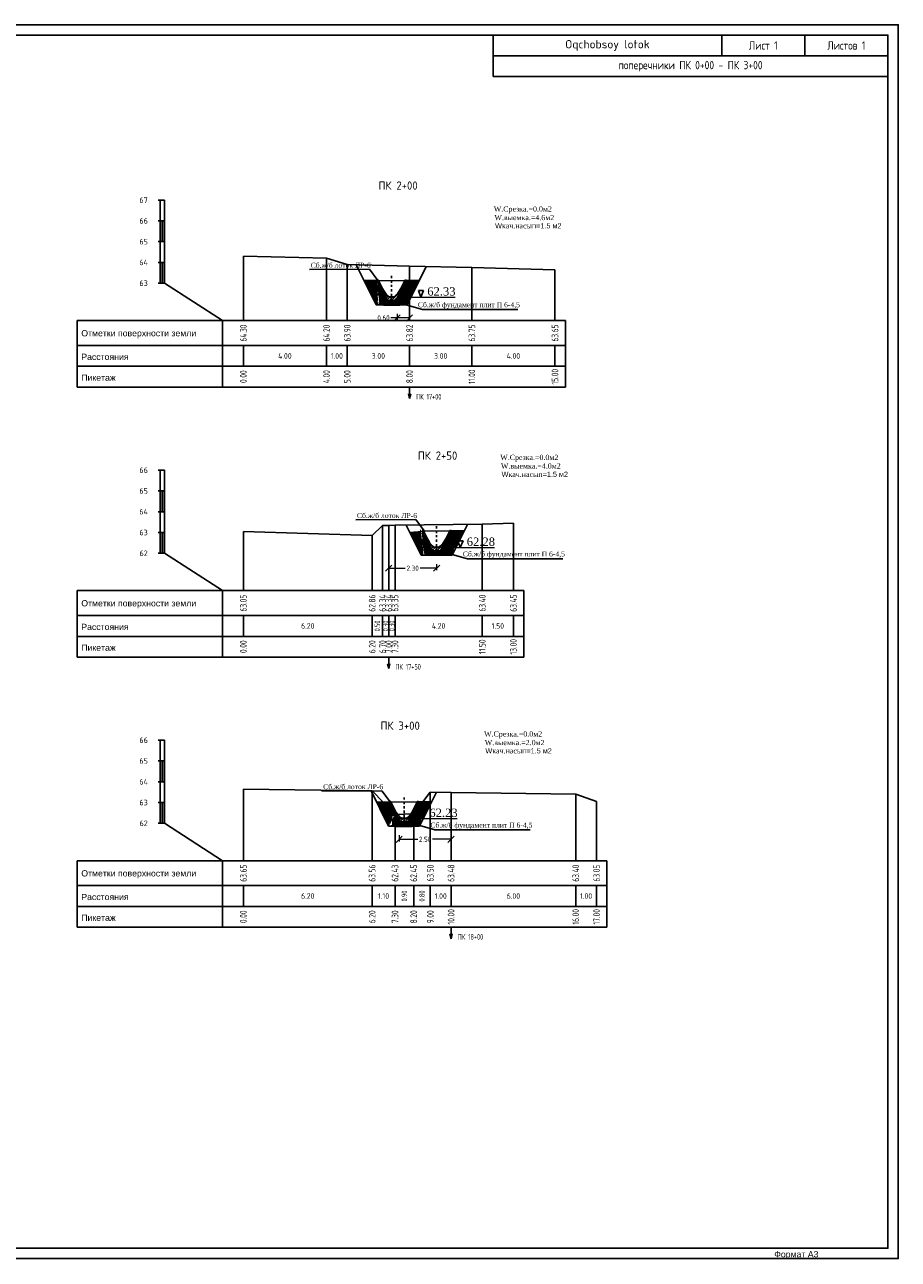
# Model space of a CAD drawing. Header units: millimetres. Extents: x 1490 to 2460, y -539 to 1142.
# Tile 4 of 28: x 1724 to 1766, y 634 to 693. Entities that reach past the tile are written whole.
import ezdxf
from ezdxf.enums import TextEntityAlignment as Align

# ---------------------------------------------------------------- set-up
doc = ezdxf.new("R2010")
doc.units = ezdxf.units.MM
for name, pattern in [('CONTI', [0]), ('DASHDOT', [25.4, 12.7, -6.35, 0, -6.35]), ('DASHED2', [9.525, 6.35, -3.175])]:
    doc.linetypes.add(name, pattern=pattern)
doc.layers.add('ex_Zemly', color=3, linetype='Continuous', true_color=0x00ff00)
doc.layers.add('Hatch', color=7, linetype='Continuous', lineweight=9)
doc.layers.add('Поперчник', color=7, linetype='Continuous', lineweight=13)
doc.layers.add('pr_title', color=5, linetype='Continuous')
doc.layers.add('RAMKA', color=7, linetype='CONTI')
doc.styles.add('RUS_Text', font='simplex_.ttf', dxfattribs={"width": 0.8})
doc.styles.add('SIMP-W65', font='simplex_.ttf', dxfattribs={"width": 0.8})
doc.styles.get("Standard").update_dxf_attribs({"font": 'arial.ttf'})
doc.styles.add('style1', font='symbol.ttf', dxfattribs={"oblique": 12})
doc.styles.add('WMF-Times New Roman0', font='times.ttf')
doc.styles.add('правильно', font='times.ttf', dxfattribs={"height": 3})
doc.dimstyles.get("Standard").update_dxf_attribs({"dimtxt": 1, "dimasz": 0.18, "dimexe": 0.18, "dimexo": 0.0625, "dimgap": 0.09, "dimtad": 0, "dimdec": 1, "dimzin": 0, "dimdsep": 46, "dimtxsty": 'Standard', "dimblk": 'OBLIQUE', "dimcen": 0.09, "dimclrd": 256, "dimclre": 256, "dimadec": 1, "dimazin": 0, "dimtfac": 1, "dimtdec": 1, "dimtofl": 0, "dimtmove": 0, "dimatfit": 3, "dimldrblk": 'OBLIQUE', "dimfxl": 0, "dimtolj": 1, "dimtzin": 0, "dimlwd": 9, "dimlwe": 18, "dimarcsym": 0})
pattern_1 = [(0, (-1063.65237, 269.07569), (0.125, 0.125), [0.125, -0.125]), (0, (-1063.65237, 269.12257), (0.125, 0.125), [0.125, -0.125]), (0, (-1063.65237, 269.16944), (0.125, 0.125), [0.125, -0.125]), (90, (-1063.63675, 269.18507), (-0.125, 0.125), [0.125, -0.125]), (90, (-1063.58987, 269.18507), (-0.125, 0.125), [0.125, -0.125]), (90, (-1063.543, 269.18507), (-0.125, 0.125), [0.125, -0.125])]

# ---------------------------------------------------------------- blocks, each defined once
blk = doc.blocks.new('bokRu_POP')
for p, q in [((0, 2.2), (0, -1)), ((0, 2.2), (7, 2.2)), ((7, -1), (7, 2.2)), ((0, 1), (7, 1)), ((0, 0), (7, 0)), ((0, -1), (7, -1))]:
    blk.add_line(p, q)
for points in [[(7, 2.2), (8, 2.2)], [(7, 1), (8, 1)], [(7, 0), (8, 0)], [(7, -1), (8, -1)]]:
    blk.add_lwpolyline(points)
for s, p in [('Отметки поверхности земли', (0.2, 1.442)), ('Расстояния', (0.2, 0.304)), ('Пикетаж', (0.2, -0.696))]:
    blk.add_text(s, height=0.3).set_placement(p)
blk = doc.blocks.new('NX_PoP_block')
for p, q in [((0, 0), (0, -0.555)), ((0, -0.555), (-0.056, -0.324)), ((0, -0.555), (0.059, -0.324))]:
    blk.add_line(p, q)
blk = doc.blocks.new('_Oblique')
at = {"color": 0, "linetype": 'ByBlock', "lineweight": -2}
blk.add_line((-0.5, -0.5), (0.5, 0.5), dxfattribs=at)
blk = doc.blocks.new('*D37')
at = {"lineweight": 9, "transparency": 16777216}
for p, q in [((1741.494, 678.837), (1741.194, 678.837)), ((1742.094, 678.837), (1741.494, 678.837))]:
    blk.add_line(p, q, dxfattribs=at)
at = {"lineweight": 18, "transparency": 16777216}
for p, q in [((1741.494, 679.037), (1741.494, 678.737)), ((1742.094, 679.037), (1742.094, 678.737))]:
    blk.add_line(p, q, dxfattribs=at)
at = {"layer": 'Defpoints', "color": 0, "transparency": 16777216}
for p in [(1741.494, 679.337), (1742.094, 679.337), (1741.494, 678.837)]:
    blk.add_point(p, dxfattribs=at)
at = {"lineweight": 9, "transparency": 16777216, "xscale": 0.3, "yscale": 0.3, "zscale": 0.3, "rotation": 180}
blk.add_blockref('_Oblique', (1741.494, 678.837), dxfattribs=at)
at = {"lineweight": 9, "transparency": 16777216, "xscale": 0.3, "yscale": 0.3, "zscale": 0.3}
blk.add_blockref('_Oblique', (1742.094, 678.837), dxfattribs=at)
at = {"color": 0, "transparency": 16777216, "insert": (1740.842, 678.837), "char_height": 0.25, "attachment_point": 5, "style": 'SIMP-W65'}
blk.add_mtext('\\A1;0.60', dxfattribs=at)
blk = doc.blocks.new('*D38')
at = {"lineweight": 18, "transparency": 16777216}
for p, q in [((1741.094, 666.987), (1741.094, 666.687)), ((1743.394, 666.987), (1743.394, 666.687))]:
    blk.add_line(p, q, dxfattribs=at)
at = {"lineweight": 9, "transparency": 16777216}
for p, q in [((1741.094, 666.787), (1741.891, 666.787)), ((1743.394, 666.787), (1742.598, 666.787))]:
    blk.add_line(p, q, dxfattribs=at)
at = {"layer": 'Defpoints', "color": 0, "transparency": 16777216}
for p in [(1741.094, 667.287), (1743.394, 667.287), (1743.394, 666.787)]:
    blk.add_point(p, dxfattribs=at)
at = {"lineweight": 9, "transparency": 16777216, "xscale": 0.3, "yscale": 0.3, "zscale": 0.3, "rotation": 180}
blk.add_blockref('_Oblique', (1741.094, 666.787), dxfattribs=at)
at = {"lineweight": 9, "transparency": 16777216, "xscale": 0.3, "yscale": 0.3, "zscale": 0.3}
blk.add_blockref('_Oblique', (1743.394, 666.787), dxfattribs=at)
at = {"color": 0, "transparency": 16777216, "insert": (1742.244, 666.787), "char_height": 0.25, "attachment_point": 5, "style": 'SIMP-W65'}
blk.add_mtext('\\A1;2.30', dxfattribs=at)
blk = doc.blocks.new('*D36')
at = {"lineweight": 18, "transparency": 16777216}
for p, q in [((1741.594, 653.937), (1741.594, 653.637)), ((1744.094, 653.937), (1744.094, 653.637))]:
    blk.add_line(p, q, dxfattribs=at)
at = {"lineweight": 9, "transparency": 16777216}
for p, q in [((1741.594, 653.737), (1742.491, 653.737)), ((1744.094, 653.737), (1743.198, 653.737))]:
    blk.add_line(p, q, dxfattribs=at)
at = {"layer": 'Defpoints', "color": 0, "transparency": 16777216}
for p in [(1741.594, 654.237), (1744.094, 654.237), (1741.594, 653.737)]:
    blk.add_point(p, dxfattribs=at)
at = {"lineweight": 9, "transparency": 16777216, "xscale": 0.3, "yscale": 0.3, "zscale": 0.3, "rotation": 180}
blk.add_blockref('_Oblique', (1741.594, 653.737), dxfattribs=at)
at = {"lineweight": 9, "transparency": 16777216, "xscale": 0.3, "yscale": 0.3, "zscale": 0.3}
blk.add_blockref('_Oblique', (1744.094, 653.737), dxfattribs=at)
at = {"color": 0, "transparency": 16777216, "insert": (1742.844, 653.737), "char_height": 0.25, "attachment_point": 5, "style": 'SIMP-W65'}
blk.add_mtext('\\A1;2.50', dxfattribs=at)
blk = doc.blocks.new('цфкк')
at = {"linetype": 'Continuous', "lineweight": 18}
h = blk.add_hatch(dxfattribs=at)
h.set_pattern_fill('ANSI31', color=0, scale=0.75, angle=90, style=0)
h.set_pattern_definition([(135, (534345.54785, 4518400.94997), (-0.0662912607, -0.0662912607), [])])
h.paths.add_polyline_path([(535703.646, 4519981.116), (535703.646, 4519981.216), (535703.446, 4519981.216), (535703.353, 4519981.216), (535703.353, 4519981.116)])
h.paths.add_polyline_path([(535703.646, 4519981.216), (535703.646, 4519981.116), (535703.953, 4519981.116), (535703.953, 4519981.216)])
at = {"color": 0, "linetype": 'Continuous', "lineweight": 30}
for p, q in [((535703.353, 4519981.216), (535703.953, 4519981.216)), ((535703.353, 4519981.216), (535703.353, 4519981.116)), ((535703.353, 4519981.116), (535703.953, 4519981.116)), ((535703.953, 4519981.216), (535703.953, 4519981.116))]:
    blk.add_line(p, q, dxfattribs=at)
blk = doc.blocks.new('аегк')
at = {"linetype": 'ByBlock', "lineweight": 20}
h = blk.add_hatch(dxfattribs=at)
h.set_pattern_fill('ANSI31', color=0, scale=0.7, angle=180)
h.set_pattern_definition([(225, (13.19956, -0.86982), (0.0618718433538, -0.0618718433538), [])])
h.paths.add_polyline_path([(535725.077, 4519978.207), (535725.291, 4519977.711), (535725.577, 4519977.243), (535725.977, 4519977.243), (535726.264, 4519977.711), (535726.477, 4519978.207), (535726.411, 4519978.207), (535726.222, 4519977.807), (535726.082, 4519977.578), (535725.948, 4519977.446), (535725.878, 4519977.408), (535725.68, 4519977.408), (535725.61, 4519977.446), (535725.537, 4519977.509), (535725.476, 4519977.578), (535725.418, 4519977.673), (535725.335, 4519977.807), (535725.143, 4519978.207)])
at = {"color": 0, "linetype": 'DASHDOT', "ltscale": 0.01}
blk.add_line((535725.777, 4519977.243), (535725.777, 4519978.492), dxfattribs=at)
at = {"color": 0, "linetype": 'ByBlock', "lineweight": 20}
blk.add_line((535725.143, 4519978.207), (535726.411, 4519978.207), dxfattribs=at)
at = {"color": 0, "linetype": 'Continuous', "lineweight": 30}
blk.add_lwpolyline([(535725.077, 4519978.207), (535725.291, 4519977.711), (535725.577, 4519977.243), (535725.977, 4519977.243), (535726.264, 4519977.711), (535726.477, 4519978.207), (535726.411, 4519978.207), (535726.222, 4519977.807), (535726.082, 4519977.578), (535725.948, 4519977.446), (535725.878, 4519977.408), (535725.68, 4519977.408), (535725.61, 4519977.446), (535725.537, 4519977.509), (535725.476, 4519977.578), (535725.418, 4519977.673), (535725.335, 4519977.807), (535725.143, 4519978.207), (535725.077, 4519978.207)], dxfattribs=at)
at = {"color": 0, "linetype": 'DASHED2', "lineweight": 20}
blk.add_blockref('цфкк', (22.132, -3.973), dxfattribs=at)
blk = doc.blocks.new('ро')
at = {"linetype": 'Continuous', "lineweight": 13}
h = blk.add_hatch(dxfattribs=at)
h.set_pattern_fill('GRAVEL', color=0, scale=0.125, angle=60)
h.set_pattern_definition([(288.012787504, (124.113798, -37.18419), (0.47427857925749, -1.428525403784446), [0.016817, -1.6648860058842]), (244.969740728, (124.118998, -37.200183), (0.64174682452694, 1.361538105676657), [0.0288585, -2.8569905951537]), (192.510447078, (124.106788, -37.226331), (1.815784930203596, 0.395031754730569), [0.0203485, -2.0145040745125]), (327.273689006, (124.109476, -37.284175), (-2.102563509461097, 1.358253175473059), [0.02627975, -2.6016947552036]), (352.833654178, (124.1315844, -37.2983824), (-1.61153810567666, 0.208734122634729), [0.025769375, -2.551171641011]), (57.273689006, (124.1571525, -37.301597), (-1.358253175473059, -2.102563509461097), [0.02627975, -2.6016947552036]), (97.6942404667, (124.17136, -37.279489), (0.270031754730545, -2.032291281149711), [0.034753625, -3.4406060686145]), (132.2553283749, (124.166707, -37.2450483), (-1.944069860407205, 2.132772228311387), [0.032811, -3.2482901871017]), (181.429565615, (124.144644, -37.220763), (-1.907291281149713, -0.053525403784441), [0.02636875, -2.610509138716]), (235.236358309, (124.118283, -37.221421), (0.795753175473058, 1.1282849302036), [0.030104, -1.475095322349]), (282.397437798, (124.101118, -37.2461516), (0.4407849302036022, -1.986538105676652), [0.038931, -3.8541718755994]), (198.814074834, (124.172434, -37.177629), (-1.08701905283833, -0.382772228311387), [0.013287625, -1.315480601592]), (231.46923439, (124.159856, -37.1819145), (1.029006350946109, 1.282291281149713), [0.025279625, -2.5026889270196]), (285, (124.14411, -37.20169), (0.108253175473, -0.0625), [0.017677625, -0.1590990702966]), (263.198590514, (124.126743, -37.201768), (0.09599364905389, 0.66626587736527), [0.00951975, -0.942451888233]), (351.801409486, (124.125616, -37.21122), (-0.38725952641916, 0.07924682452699), [0.013462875, -0.6596827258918]), (90.9637565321, (124.13894, -37.21314), (-0.0290063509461, 0.44975952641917), [0.021866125, -0.7070028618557]), (221.565051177, (124.138573, -37.191277), (0.23325317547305, 0.1540063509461), [0.015811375, -0.379473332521]), (76.389540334, (124.089366, -37.2740074), (0.300240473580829, 1.270031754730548), [0.02215, -2.1928556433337]), (130.3461759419, (124.094578, -37.252479), (0.940784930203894, -1.120512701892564), [0.018582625, -1.839675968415]), (353.198590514, (124.116923, -37.178777), (-0.66626587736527, 0.095993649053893), [0.019039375, -0.932932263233]), (43.610459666, (124.135828, -37.181032), (-0.949759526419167, -0.895031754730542), [0.02215, -2.1928556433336]), (39.44395478, (124.156483, -37.312757), (-0.529006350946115, -0.416265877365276), [0.02136, -1.0466404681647]), (354.775140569, (124.172978, -37.299187), (-1.503284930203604, 0.146234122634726), [0.01789725, -1.7718303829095]), (126.8014094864, (124.2258, -37.240195), (-0.41626587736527, 0.529006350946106), [0.019039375, -0.932932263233]), (77.3540246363, (124.214395, -37.22495), (-0.379487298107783, -1.657291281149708), [0.020953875, -2.07442795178]), (129.4439547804, (124.195176, -37.293239), (0.41626587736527, -0.529006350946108), [0.01068, -1.0573204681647]), (161.309932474, (124.22205, -37.24669), (-0.49551270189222, 0.14174682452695), [0.00637375, -0.631003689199]), (225.963756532, (124.216013, -37.244648), (0.29575317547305, 0.26225952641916), [0.025769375, -0.4896188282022]), (246.009005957, (124.1981004, -37.263173), (0.51674682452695, 1.145031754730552), [0.02388125, -2.364240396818]), (3.690067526, (124.148684, -37.218765), (-0.2790063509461, 0.01674682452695), [0.01802775, -0.432666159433]), (53.157226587, (124.166674, -37.217605), (1.279006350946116, 1.71530398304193), [0.03147425, -3.1159453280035]), (120.9453959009, (124.185547, -37.192417), (0.507772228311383, -0.870512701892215), [0.0128695, -1.2740842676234]), (150, (124.17893, -37.18138), (-0.170753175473, -0.045753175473), [0.0075, -0.1175]), (180.256437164, (124.193603, -37.263463), (1.007772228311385, -0.00448729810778), [0.0173655, -1.7191899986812]), (108.0127875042, (124.176237, -37.263541), (-0.47427857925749, 1.428525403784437), [0.033634, -1.6480690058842]), (60, (124.16584, -37.23156), (-0.045753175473, 0.170753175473), [0.0325, -0.0925]), (25.304846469, (124.182087, -37.20341), (1.382772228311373, 0.645031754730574), [0.01976425, -1.9566592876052]), (314.054604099, (124.199955, -37.194962), (0.37051270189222, -0.35825317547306), [0.01820025, -0.89181348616]), (267.645975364, (124.21261, -37.208042), (-0.1049682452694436, -2.681810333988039), [0.029633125, -2.9336842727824]), (235.42607874, (124.211393, -37.23765), (-0.920753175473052, -1.344791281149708), [0.031349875, -3.103634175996])])
h.paths.add_polyline_path([(535725.385, 4519977.143), (535725.385, 4519977.043), (535726.17, 4519977.043), (535726.17, 4519977.143)])
at = {"color": 0, "linetype": 'Continuous', "lineweight": 30}
blk.add_lwpolyline([(535725.385, 4519977.143), (535725.385, 4519977.043), (535726.17, 4519977.043), (535726.17, 4519977.143), (535725.385, 4519977.143)], dxfattribs=at)
at = {"color": 1, "linetype": 'ByBlock', "lineweight": 20}
blk.add_blockref('аегк', (0, 0), dxfattribs=at)
blk = doc.blocks.new('*T42')
at = {"color": 0, "linetype": 'ByBlock', "lineweight": -2, "transparency": 16777216}
for p, q in [((0, 0), (19, 0)), ((0, 0), (0, -2)), ((11, 0), (11, -1)), ((15, 0), (15, -1)), ((19, 0), (19, -2)), ((0, -1), (19, -1)), ((0, -2), (19, -2))]:
    blk.add_line(p, q, dxfattribs=at)
at = {"color": 0, "transparency": 16777216, "char_height": 0.4, "attachment_point": 5, "style": 'RUS_Text'}
for s, insert, width in [('{\\fISOCPEUR|b0|i0|c204|p34;\\W1;\\C7;Oqchobsoy\\fISOCPEUR|b0|i0|c0|p34; lotok}', (5.5, -0.5), 10.86176), ('Лист 1', (13, -0.5), 3.86176), ('Листов 1', (17, -0.5), 3.86176), ('поперечники ПК 0+00 - ПК 3+00', (9.5, -1.5), 18.8)]:
    blk.add_mtext(s, dxfattribs=dict(at, insert=insert, width=width))

msp = doc.modelspace()

# ---------------------------------------------------------------- hatches: boundary and pattern name
at = {"layer": 'Hatch', "true_color": 0x636466}
h = msp.add_hatch(dxfattribs=at)
h.set_pattern_fill('EARTH', color=251, scale=0.5)
h.set_pattern_definition(pattern_1)
h.paths.add_polyline_path([(1740.53, 680.637), (1739.909, 680.629), (1740.487, 679.472), (1740.587, 679.472)])
h.paths.add_polyline_path([(1740.883, 679.984), (1740.533, 680.477), (1740.657, 679.483), (1740.937, 679.622), (1740.937, 679.672), (1741.03, 679.672)])
h.paths.add_polyline_path([(1741.623, 679.572), (1741.623, 679.472), (1740.634, 679.472), (1740.837, 679.573), (1740.837, 679.572)])
h.paths.add_polyline_path([(1742.047, 679.837), (1741.877, 679.837), (1741.877, 679.472), (1741.977, 679.472), (1742.047, 679.612)])
h.paths.add_polyline_path([(1741.877, 679.837), (1741.51, 679.837), (1741.43, 679.672), (1741.537, 679.672), (1741.537, 679.572), (1741.623, 679.572), (1741.623, 679.48), (1741.644, 679.472), (1741.877, 679.472)])
h.paths.add_polyline_path([(1741.772, 680.271), (1741.64, 680.109), (1741.51, 679.837), (1741.877, 679.837)])
h.paths.add_polyline_path([(1741.93, 680.637), (1741.772, 680.271), (1741.877, 679.837), (1742.047, 679.837)])
h.paths.add_polyline_path([(1742.551, 680.644), (1741.93, 680.637), (1742.047, 679.837), (1742.159, 679.837)])
h = msp.add_hatch(dxfattribs=at)
h.set_pattern_fill('EARTH', color=251, scale=0.5)
h.set_pattern_definition(pattern_1)
h.paths.add_polyline_path([(1742.694, 668.587), (1742.106, 668.513), (1742.652, 667.422), (1742.751, 667.422)])
h.paths.add_polyline_path([(1742.908, 668.09), (1742.602, 668.678), (1742.821, 667.433), (1743.102, 667.572), (1743.102, 667.622), (1743.194, 667.622)])
h.paths.add_polyline_path([(1743.787, 667.522), (1743.787, 667.422), (1742.799, 667.422), (1743.002, 667.523), (1743.002, 667.522)])
h.paths.add_polyline_path([(1744.211, 667.787), (1744.041, 667.787), (1744.041, 667.422), (1744.141, 667.422), (1744.211, 667.562)])
h.paths.add_polyline_path([(1744.041, 667.787), (1743.674, 667.787), (1743.594, 667.622), (1743.702, 667.622), (1743.702, 667.522), (1743.787, 667.522), (1743.787, 667.43), (1743.809, 667.422), (1744.041, 667.422)])
h.paths.add_polyline_path([(1743.975, 668.309), (1743.846, 668.033), (1743.674, 667.787), (1744.041, 667.787)])
h.paths.add_polyline_path([(1744.094, 668.587), (1743.975, 668.309), (1744.041, 667.787), (1744.211, 667.787)])
h.paths.add_polyline_path([(1744.722, 668.583), (1744.094, 668.587), (1744.211, 667.787), (1744.324, 667.787)])
h = msp.add_hatch(dxfattribs=at)
h.set_pattern_fill('EARTH', color=251, scale=0.5)
h.set_pattern_definition(pattern_1)
h.paths.add_polyline_path([(1741.13, 655.537), (1740.512, 655.524), (1741.088, 654.372), (1741.394, 654.937)])
h.paths.add_polyline_path([(1741.483, 654.884), (1741.257, 654.847), (1741.257, 654.383), (1741.538, 654.522), (1741.538, 654.572), (1741.63, 654.572)])
h.paths.add_polyline_path([(1742.223, 654.472), (1742.223, 654.372), (1741.102, 654.372), (1741.438, 654.473), (1741.438, 654.472)])
h.paths.add_polyline_path([(1742.647, 654.737), (1742.477, 654.737), (1742.477, 654.372), (1742.577, 654.372), (1742.647, 654.512)])
h.paths.add_polyline_path([(1742.477, 654.737), (1742.11, 654.737), (1742.03, 654.572), (1742.138, 654.572), (1742.138, 654.472), (1742.223, 654.472), (1742.223, 654.38), (1742.245, 654.372), (1742.477, 654.372)])
h.paths.add_polyline_path([(1742.352, 655.033), (1742.241, 655.009), (1742.11, 654.737), (1742.477, 654.737)])
h.paths.add_polyline_path([(1742.53, 655.537), (1742.352, 655.033), (1742.477, 654.737), (1742.647, 654.737)])
h.paths.add_polyline_path([(1743.159, 655.537), (1742.53, 655.537), (1742.647, 654.737), (1742.76, 654.737)])

# ---------------------------------------------------------------- linework, layer by layer
at = {"linetype": 'Continuous'}
for p, q in [((1730.294, 684.507), (1729.994, 684.507)), ((1730.094, 680.507), (1730.094, 684.507)), ((1730.294, 680.507), (1730.294, 684.507)), ((1730.294, 683.507), (1729.994, 683.507)), ((1730.294, 682.507), (1729.994, 682.507)), ((1734.094, 681.807), (1734.094, 678.707)), ((1738.094, 681.707), (1738.094, 678.707)), ((1730.294, 681.507), (1729.994, 681.507)), ((1739.094, 681.407), (1739.094, 678.707)), ((1742.094, 681.327), (1742.094, 678.707)), ((1745.094, 681.257), (1745.094, 678.707)), ((1749.094, 681.157), (1749.094, 678.707)), ((1730.294, 680.507), (1729.994, 680.507)), ((1730.294, 680.507), (1733.094, 678.707)), ((1734.094, 678.707), (1749.594, 678.707)), ((1749.594, 675.507), (1749.594, 678.707)), ((1734.094, 677.507), (1749.594, 677.507)), ((1734.094, 676.507), (1734.094, 677.507)), ((1738.094, 676.507), (1738.094, 677.507)), ((1739.094, 676.507), (1739.094, 677.507)), ((1742.094, 676.507), (1742.094, 677.507)), ((1745.094, 676.507), (1745.094, 677.507)), ((1749.094, 676.507), (1749.094, 677.507)), ((1734.094, 676.507), (1749.594, 676.507)), ((1734.094, 675.507), (1749.594, 675.507)), ((1730.294, 671.507), (1729.994, 671.507)), ((1730.094, 667.507), (1730.094, 671.507)), ((1730.294, 667.507), (1730.294, 671.507)), ((1730.294, 670.507), (1729.994, 670.507)), ((1730.294, 669.507), (1729.994, 669.507)), ((1740.794, 668.847), (1740.794, 665.707)), ((1741.094, 668.847), (1741.094, 665.707)), ((1741.394, 668.857), (1741.394, 665.707)), ((1745.594, 668.907), (1745.594, 665.707)), ((1747.094, 668.957), (1747.094, 665.707)), ((1730.294, 668.507), (1729.994, 668.507)), ((1734.094, 668.557), (1734.094, 665.707)), ((1740.294, 668.367), (1740.294, 665.707)), ((1730.294, 667.507), (1729.994, 667.507)), ((1730.294, 667.507), (1733.094, 665.707)), ((1734.094, 665.707), (1747.594, 665.707)), ((1747.594, 662.507), (1747.594, 665.707)), ((1734.094, 664.507), (1747.594, 664.507)), ((1734.094, 663.507), (1734.094, 664.507)), ((1740.294, 663.507), (1740.294, 664.507)), ((1740.794, 663.507), (1740.794, 664.507)), ((1741.094, 663.507), (1741.094, 664.507)), ((1741.394, 663.507), (1741.394, 664.507)), ((1745.594, 663.507), (1745.594, 664.507)), ((1747.094, 663.507), (1747.094, 664.507)), ((1734.094, 663.507), (1747.594, 663.507)), ((1734.094, 662.507), (1747.594, 662.507)), ((1730.294, 658.507), (1729.994, 658.507)), ((1730.094, 654.507), (1730.094, 658.507)), ((1730.294, 654.507), (1730.294, 658.507)), ((1730.294, 657.507), (1729.994, 657.507)), ((1730.294, 656.507), (1729.994, 656.507)), ((1734.094, 656.157), (1734.094, 652.707)), ((1740.294, 656.067), (1740.294, 652.707)), ((1743.094, 656.007), (1743.094, 652.707)), ((1744.094, 655.987), (1744.094, 652.707)), ((1750.094, 655.907), (1750.094, 652.707)), ((1751.094, 655.557), (1751.094, 652.707)), ((1730.294, 655.507), (1729.994, 655.507)), ((1742.294, 654.957), (1742.294, 652.707)), ((1730.294, 654.507), (1729.994, 654.507)), ((1730.294, 654.507), (1733.094, 652.707)), ((1741.394, 654.937), (1741.394, 652.707)), ((1734.094, 652.707), (1751.594, 652.707)), ((1751.594, 649.507), (1751.594, 652.707)), ((1734.094, 651.507), (1751.594, 651.507)), ((1734.094, 650.507), (1734.094, 651.507)), ((1740.294, 650.507), (1740.294, 651.507)), ((1741.394, 650.507), (1741.394, 651.507)), ((1742.294, 650.507), (1742.294, 651.507)), ((1743.094, 650.507), (1743.094, 651.507)), ((1744.094, 650.507), (1744.094, 651.507)), ((1750.094, 650.507), (1750.094, 651.507)), ((1751.094, 650.507), (1751.094, 651.507)), ((1734.094, 650.507), (1751.594, 650.507)), ((1734.094, 649.507), (1751.594, 649.507))]:
    msp.add_line(p, q, dxfattribs=at)
for p, q in [((1737.279, 681.16), (1740.163, 681.178)), ((1740.163, 681.178), (1740.562, 680.637)), ((1742.715, 679.245), (1741.537, 679.572)), ((1742.715, 679.245), (1747.303, 679.238)), ((1739.509, 669.11), (1742.392, 669.128)), ((1742.392, 669.128), (1742.792, 668.587)), ((1744.879, 667.245), (1743.702, 667.572)), ((1744.879, 667.245), (1749.468, 667.238)), ((1737.879, 656.06), (1740.763, 656.078)), ((1740.763, 656.078), (1741.163, 655.537)), ((1743.315, 654.195), (1742.138, 654.522)), ((1743.315, 654.195), (1747.904, 654.188))]:
    msp.add_line(p, q)
at = {"color": 1}
for p, q in [((1739.525, 681.396), (1740.487, 679.472)), ((1742.895, 681.309), (1741.977, 679.472)), ((1740.53, 680.637), (1739.909, 680.629)), ((1742.551, 680.644), (1741.93, 680.637)), ((1741.623, 679.472), (1740.487, 679.472)), ((1741.623, 679.472), (1741.977, 679.472)), ((1741.931, 668.864), (1742.652, 667.422)), ((1744.88, 668.899), (1744.141, 667.422)), ((1742.106, 668.513), (1742.705, 668.561)), ((1744.722, 668.583), (1744.094, 668.587)), ((1743.787, 667.422), (1742.652, 667.422)), ((1743.787, 667.422), (1744.141, 667.422)), ((1740.24, 656.068), (1741.088, 654.372)), ((1743.392, 656.001), (1742.577, 654.372)), ((1741.13, 655.537), (1740.512, 655.524)), ((1742.53, 655.537), (1743.159, 655.537)), ((1742.223, 654.372), (1741.088, 654.372)), ((1742.223, 654.372), (1742.577, 654.372))]:
    msp.add_line(p, q, dxfattribs=at)
at = {"color": 0, "linetype": 'Continuous'}
for p, q in [((1742.637, 679.837), (1742.522, 680.149)), ((1742.522, 680.149), (1742.773, 680.149)), ((1742.773, 680.149), (1742.637, 679.837)), ((1744.537, 667.787), (1744.422, 668.099)), ((1744.422, 668.099), (1744.673, 668.099)), ((1744.673, 668.099), (1744.537, 667.787)), ((1742.737, 654.737), (1742.622, 655.049)), ((1742.622, 655.049), (1742.873, 655.049)), ((1742.873, 655.049), (1742.737, 654.737))]:
    msp.add_line(p, q, dxfattribs=at)
msp.add_lwpolyline([(1683.52, 692.451), (1765.12, 692.451), (1765.12, 634.051), (1683.52, 634.051)], close=True)
at = {"linetype": 'Continuous', "const_width": 0.1}
for points in [[(1730.194, 683.507), (1730.194, 682.507)], [(1730.194, 681.507), (1730.194, 680.507)], [(1730.194, 670.507), (1730.194, 669.507)], [(1730.194, 668.507), (1730.194, 667.507)], [(1730.194, 657.507), (1730.194, 656.507)], [(1730.194, 655.507), (1730.194, 654.507)]]:
    msp.add_lwpolyline(points, dxfattribs=at)
at = {"color": 0, "linetype": 'Continuous', "lineweight": 20}
for points in [[(1741.494, 679.837), (1744.283, 679.837)], [(1743.394, 667.787), (1746.183, 667.787)], [(1741.594, 654.737), (1744.383, 654.737)]]:
    msp.add_lwpolyline(points, dxfattribs=at)
at = {"layer": 'ex_Zemly', "linetype": 'Continuous'}
for points in [[(1734.094, 681.807), (1738.094, 681.707), (1739.094, 681.407), (1742.094, 681.327), (1745.094, 681.257), (1749.094, 681.157)], [(1734.094, 668.557), (1740.294, 668.367), (1740.794, 668.847), (1741.094, 668.847), (1741.394, 668.857), (1745.594, 668.907), (1747.094, 668.957)], [(1734.094, 656.157), (1740.294, 656.067), (1741.394, 654.937), (1742.294, 654.957), (1743.094, 656.007), (1744.094, 655.987), (1750.094, 655.907), (1751.094, 655.557)]]:
    msp.add_lwpolyline(points, dxfattribs=at)
at = {"layer": 'RAMKA'}
msp.add_lwpolyline([(1681.52, 692.951), (1765.62, 692.951), (1765.62, 633.551), (1681.52, 633.551)], close=True, dxfattribs=at)

# ---------------------------------------------------------------- block references
for name, p in [('*T42', (1746.12, 692.451)), ('bokRu_POP', (1726.094, 676.507)), ('NX_PoP_block', (1742.094, 675.507)), ('bokRu_POP', (1726.094, 663.507)), ('NX_PoP_block', (1741.094, 662.507)), ('bokRu_POP', (1726.094, 650.507)), ('NX_PoP_block', (1744.094, 649.507))]:
    msp.add_blockref(name, p)
at = {"color": 5, "linetype": 'ByBlock', "lineweight": 20}
for p in [(-533984.547, -4519297.57), (-533982.383, -4519309.62), (-533983.947, -4519322.67)]:
    msp.add_blockref('ро', p, dxfattribs=at)

# ---------------------------------------------------------------- texts
at = {"style": 'WMF-Times New Roman0'}
for s, p in [('W.Срезка.=0.0м2', (1746.149, 683.956)), ('W.выемка.=4.6м2', (1746.18, 683.542)), ('W.Срезка.=0.0м2', (1746.461, 671.997)), ('W.выемка.=4.0м2', (1746.493, 671.583)), ('W.Срезка.=0.0м2', (1745.682, 658.683)), ('W.выемка.=2.0м2', (1745.714, 658.269))]:
    msp.add_text(s, height=0.25, dxfattribs=at).set_placement(p)
msp.add_text('Формат А3', height=0.3).set_placement((1760.713, 633.612), align=Align.CENTER)
at = {"color": 0, "lineweight": 13, "char_height": 0.24, "attachment_point": 2, "style": 'style1'}
for s, insert, width in [('{\\fTimes New Roman|b0|i0|c204|p18;\\Q0;Сб.ж/б лоток ЛР-\\fTimes New Roman|b0|i0|c0|p18;6}', (1738.779, 681.491), 3.09369), ('{\\fTimes New Roman|b0|i0|c204|p18;\\Q0;Сб.ж/б фундамент плит П 6-4,5}', (1744.952, 679.591), 6.54363), ('{\\fTimes New Roman|b0|i0|c204|p18;\\Q0;Сб.ж/б лоток ЛР-\\fTimes New Roman|b0|i0|c0|p18;6}', (1741.009, 669.441), 3.09369), ('{\\fTimes New Roman|b0|i0|c204|p18;\\Q0;Сб.ж/б фундамент плит П 6-4,5}', (1747.116, 667.591), 6.54363), ('{\\fTimes New Roman|b0|i0|c204|p18;\\Q0;Сб.ж/б лоток ЛР-\\fTimes New Roman|b0|i0|c0|p18;6}', (1739.38, 656.391), 3.09369), ('{\\fTimes New Roman|b0|i0|c204|p18;\\Q0;Сб.ж/б фундамент плит П 6-4,5}', (1745.552, 654.541), 6.54363)]:
    msp.add_mtext(s, dxfattribs=dict(at, insert=insert, width=width))
at = {"layer": 'pr_title', "style": 'SIMP-W65', "width": 0.9}
for s, p in [('ПК 2+00', (1741.544, 685.007)), ('ПК 2+50', (1743.444, 672.007)), ('ПК 3+00', (1741.644, 659.007))]:
    msp.add_text(s, height=0.4, dxfattribs=at).set_placement(p, align=Align.CENTER)
at = {"layer": 'pr_title', "style": 'SIMP-W65'}
for s, width, p in [('67', 0.9, (1729.294, 684.507)), ('66', 0.9, (1729.294, 683.507)), ('65', 0.9, (1729.294, 682.507)), ('64', 0.9, (1729.294, 681.507)), ('63', 0.9, (1729.294, 680.507)), ('4.00', 0.8, (1736.094, 677.007)), ('1.00', 0.8, (1738.594, 677.007)), ('3.00', 0.8, (1740.594, 677.007)), ('3.00', 0.8, (1743.594, 677.007)), ('4.00', 0.8, (1747.094, 677.007)), ('66', 0.9, (1729.294, 671.507)), ('65', 0.9, (1729.294, 670.507)), ('64', 0.9, (1729.294, 669.507)), ('63', 0.9, (1729.294, 668.507)), ('62', 0.9, (1729.294, 667.507)), ('6.20', 0.8, (1737.194, 664.007)), ('4.20', 0.8, (1743.494, 664.007)), ('1.50', 0.8, (1746.344, 664.007)), ('66', 0.9, (1729.294, 658.507)), ('65', 0.9, (1729.294, 657.507)), ('64', 0.9, (1729.294, 656.507)), ('63', 0.9, (1729.294, 655.507)), ('62', 0.9, (1729.294, 654.507)), ('6.20', 0.8, (1737.194, 651.007)), ('1.10', 0.8, (1740.844, 651.007)), ('1.00', 0.8, (1743.594, 651.007)), ('6.00', 0.8, (1747.094, 651.007)), ('1.00', 0.8, (1750.594, 651.007))]:
    msp.add_text(s, height=0.27, dxfattribs=dict(at, width=width)).set_placement(p, align=Align.MIDDLE_CENTER)
at = {"layer": 'pr_title', "style": 'SIMP-W65', "width": 0.65}
for s, height, p in [('64.30', 0.32, (1734.094, 678.107)), ('64.20', 0.32, (1738.094, 678.107)), ('63.90', 0.32, (1739.094, 678.107)), ('63.82', 0.32, (1742.094, 678.107)), ('63.75', 0.32, (1745.094, 678.107)), ('63.65', 0.32, (1749.094, 678.107)), ('11.00', 0.32, (1745.094, 676.007)), ('15.00', 0.32, (1749.094, 676.007)), ('0.00', 0.32, (1734.094, 676.007)), ('4.00', 0.32, (1738.094, 676.007)), ('5.00', 0.32, (1739.094, 676.007)), ('8.00', 0.32, (1742.094, 676.007)), ('63.05', 0.32, (1734.094, 665.107)), ('62.86', 0.32, (1740.294, 665.107)), ('63.34', 0.32, (1740.794, 665.107)), ('63.34', 0.32, (1741.094, 665.107)), ('63.35', 0.32, (1741.394, 665.107)), ('63.40', 0.32, (1745.594, 665.107)), ('63.45', 0.32, (1747.094, 665.107)), ('0.50', 0.27, (1740.544, 664.007)), ('0.30', 0.27, (1740.944, 664.007)), ('0.30', 0.27, (1741.244, 664.007)), ('0.00', 0.32, (1734.094, 663.007)), ('6.20', 0.32, (1740.294, 663.007)), ('6.70', 0.32, (1740.794, 663.007)), ('7.00', 0.32, (1741.094, 663.007)), ('7.30', 0.32, (1741.394, 663.007)), ('11.50', 0.32, (1745.594, 663.007)), ('13.00', 0.32, (1747.094, 663.007)), ('63.65', 0.32, (1734.094, 652.107)), ('63.56', 0.32, (1740.294, 652.107)), ('62.43', 0.32, (1741.394, 652.107)), ('62.45', 0.32, (1742.294, 652.107)), ('63.50', 0.32, (1743.094, 652.107)), ('63.48', 0.32, (1744.094, 652.107)), ('63.40', 0.32, (1750.094, 652.107)), ('63.05', 0.32, (1751.094, 652.107)), ('0.90', 0.27, (1741.844, 651.007)), ('0.80', 0.27, (1742.694, 651.007)), ('0.00', 0.32, (1734.094, 650.007)), ('6.20', 0.32, (1740.294, 650.007)), ('7.30', 0.32, (1741.394, 650.007)), ('8.20', 0.32, (1742.294, 650.007)), ('9.00', 0.32, (1743.094, 650.007)), ('10.00', 0.32, (1744.094, 650.007)), ('16.00', 0.32, (1750.094, 650.007)), ('17.00', 0.32, (1751.094, 650.007))]:
    msp.add_text(s, height=height, rotation=89.95437, dxfattribs=at).set_placement(p, align=Align.MIDDLE_CENTER)
for s, p in [('ПК 17+00', (1742.414, 674.907)), ('ПК 17+50', (1741.414, 661.907)), ('ПК 18+00', (1744.414, 648.907))]:
    msp.add_text(s, height=0.27, dxfattribs=at).set_placement(p)
at = {"layer": 'pr_title', "char_height": 0.25, "attachment_point": 1}
for insert in [(1746.211, 683.393), (1746.524, 671.434), (1745.745, 658.12)]:
    msp.add_mtext_dynamic_manual_height_columns('W{\\fTimes New Roman|b0|i0|c204|p18;кач.насып}=1.5 м2', width=3.23968, gutter_width=12.5, heights=[0], dxfattribs=dict(at, insert=insert))
at = {"layer": 'Поперчник', "color": 0, "style": 'правильно'}
for s, p in [('62.33', (1742.948, 679.914)), ('62.28', (1744.848, 667.864)), ('62.23', (1743.048, 654.814))]:
    msp.add_text(s, height=0.4, dxfattribs=at).set_placement(p)

# ---------------------------------------------------------------- dimensions: what is measured, and where the dimension line sits
for p1, p2, distance, picture, middle in [((1742.094, 679.337), (1741.494, 679.337), 0.5, '*D37', (1740.842, 678.837)), ((1741.094, 667.287), (1743.394, 667.287), -0.5, '*D38', (1742.244, 666.787)), ((1744.094, 654.237), (1741.594, 654.237), 0.5, '*D36', (1742.844, 653.737))]:
    dim = msp.add_aligned_dim(p1=p1, p2=p2, distance=distance, dimstyle='Standard', override={"dimtxt": 0.25, "dimasz": 0.3, "dimexe": 0.1, "dimexo": 0.3, "dimgap": 0.05, "dimtad": 0, "dimdec": 2, "dimzin": 0, "dimdsep": 46, "dimtxsty": 'SIMP-W65', "dimsah": 1})
    dim.commit()
    dim.dimension.update_dxf_attribs({"geometry": picture, "text_midpoint": middle})

doc.saveas('drawing.dxf')
